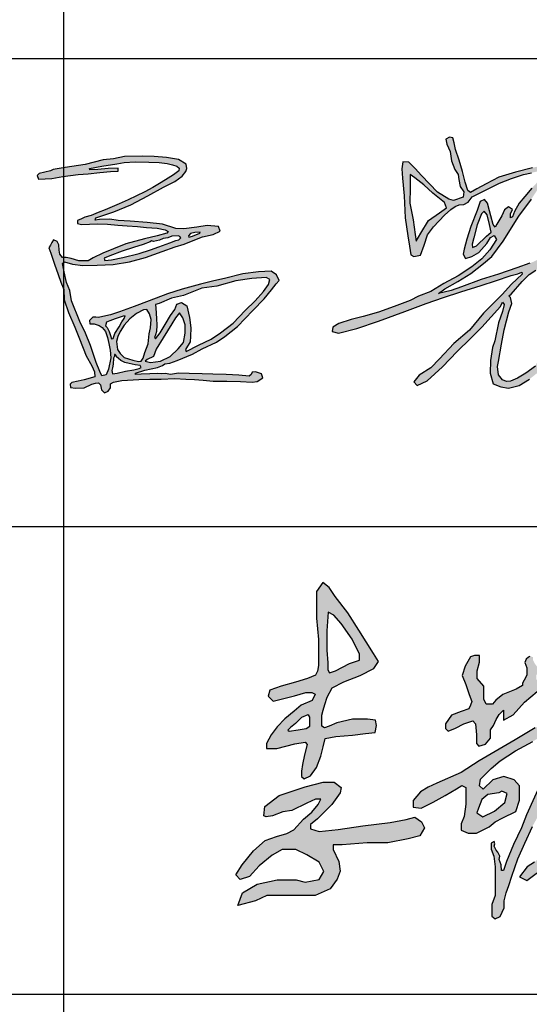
# Model space of a CAD drawing. Extents: x -302077 to 107904, y -9283 to 295706.
# Tile 244 of 256: x 13573 to 14445, y 187092 to 188775. Entities that reach past the tile are written whole.
import ezdxf

# ---------------------------------------------------------------- set-up
doc = ezdxf.new("R2010")
doc.units = 0
doc.header["$LTSCALE"] = 500
doc.header["$MEASUREMENT"] = 0
doc.layers.get('0').update_dxf_attribs({"linetype": 'CONTINUOUS'})
doc.layers.add('PUB_TITLE', color=4, linetype='CONTINUOUS')

# ---------------------------------------------------------------- blocks, each defined once
blk = doc.blocks.new('李敬辉')
h = blk.add_hatch(color=3)
h.paths.add_polyline_path([(3996.5, 949.9), (3919.8, 887.2), (3809.5, 793), (3729.9, 732.1), (3679.7, 668.6), (3669.6, 638.7), (3706.9, 622.2), (3817.5, 677.6), (3907.1, 707.5), (3970.1, 727.8), (3990.4, 742.7), (3996.3, 778.5), (4006, 824.1), (4011.9, 887.1), (4025.7, 937.2), (4016.7, 959.1)], flags=16)
h.paths.add_polyline_path([(4032, 1341.1), (3905.5, 1269.8), (3844.2, 1178.4), (3835.4, 1138.4), (3884.2, 1155.9), (3964.4, 1209.7), (4023.3, 1252.2), (4055.8, 1307.3)], flags=16)
h.paths.add_polyline_path([(3256.3, 1743.5), (3239.1, 1695.7), (3257.9, 1665.2), (3275.4, 1637), (3275.4, 1590.6), (3284.3, 1520.3), (3276.6, 1463.7), (3258.6, 1420.5), (3246.5, 1391.6), (3212.2, 1376.8), (3163.3, 1376.8), (3103.4, 1398.7), (3077.6, 1426.3), (3069.2, 1468.8), (3038.3, 1468.8), (3013.8, 1452.7), (3013.8, 1416), (3040.2, 1372.9), (3083, 1316.6), (3111.4, 1294.8), (3148.5, 1294.8), (3188, 1305.9), (3207.8, 1305.9), (3215.4, 1290.2), (3199.2, 1250.7), (3129, 1162.9), (3065.7, 1116.9), (3031.3, 1079.7), (2990.2, 1019.6), (2990.2, 980), (3002.5, 969.3), (3034.7, 1019.6), (3096.3, 1076.4), (3141.9, 1114.3), (3172.4, 1137.8), (3187.9, 1149.8), (3209.3, 1171.5), (3205.4, 1144.7), (3186.4, 1107.1), (3176.2, 1077.5), (3105.4, 1013.1), (3024.6, 946.4), (2961.7, 885.9), (2916.4, 845.5), (2879.9, 812.4), (2856.7, 773.9), (2851.3, 744.4), (2868, 729.6), (2913.9, 771), (3024.2, 863.9), (3095, 923.4), (3162.2, 988.1), (3199.8, 1041), (3221.7, 1053.5), (3242.8, 1066.7), (3269.9, 1066.7), (3247.3, 1030.3), (3206.2, 959.7), (3152.3, 892.8), (3048, 780.3), (2914.6, 624.9), (2820, 519.2), (2736.4, 377.1), (2707.5, 319.9), (2707.5, 271.6), (2718.3, 252.8), (2745.4, 249.2), (2858.1, 362.6), (2963.1, 494.8), (3040.7, 600.9), (3088, 652.1), (3116.2, 687.2), (3154.3, 721.3), (3169.9, 721.3), (3184.2, 707), (3175.2, 659.2), (3160, 608.6), (3147.2, 547.3), (3102.5, 439.3), (3102.5, 399.1), (3135.4, 384.2), (3182.1, 435.1), (3275.5, 581.1), (3338.1, 676.3), (3378.2, 765.6), (3378.2, 823.2), (3364, 834.1), (3343.1, 814.9), (3312.2, 748.1), (3274.6, 693.8), (3249.6, 663.8), (3233.7, 663.8), (3233.7, 706.9), (3217.9, 760.5), (3202.3, 787), (3172.4, 798.6), (3152.8, 811.7), (3179, 841.9), (3250.3, 928.9), (3319.2, 1012.8), (3341.3, 1063.1), (3341.3, 1107), (3311.2, 1129.8), (3281.9, 1136.6), (3265.6, 1130.9), (3253.7, 1147.7), (3273.4, 1224.7), (3292.3, 1258.9), (3300.9, 1289.2), (3335.2, 1337.8), (3426.7, 1418.5), (3514.9, 1502.1), (3559.8, 1542.1), (3577.8, 1591.9), (3558.2, 1616.4), (3526.3, 1589.5), (3483.8, 1557.6), (3439.6, 1527.4), (3401.2, 1491.4), (3374.2, 1468.6), (3349.7, 1456.3), (3337.5, 1471.8), (3337.5, 1533.9), (3337.5, 1591.2), (3327.7, 1652.9), (3312, 1690.3), (3293.1, 1724.5)])
h.paths.add_polyline_path([(2399.1, 950), (2324.1, 885.6), (2291.8, 840.4), (2298.3, 804.1), (2329.9, 753.2), (2348.1, 743.8), (2366.9, 785.4), (2388.6, 842.2), (2407.9, 897.9), (2407.9, 924.2), (2407.9, 940)], flags=16)
h.paths.add_polyline_path([(2725.7, 1379), (2627.5, 1264.2), (2489.2, 1112.6), (2318.3, 957.3), (2225.5, 889.5), (2164.9, 831.4), (2104.2, 784), (1996.8, 689), (2046.4, 668.3), (2183.7, 745.8), (2217.7, 770), (2263.7, 715.8), (2286.8, 695.6), (2286.8, 668.1), (2279.1, 640.7), (2241.6, 583.9), (2112.4, 460.7), (2008.5, 361.2), (1921.1, 281.2), (1873.5, 252), (1823.9, 185.9), (1871.5, 163.6), (1991.1, 251), (2139.4, 383.4), (2206.8, 457.7), (2250.4, 499.7), (2296, 552), (2320.7, 577.4), (2342.9, 577.4), (2377.1, 502.7), (2447.9, 397.1), (2527.5, 290.4), (2627.4, 188.8), (2710.2, 140.2), (2783.6, 107.8), (2853.8, 101.2), (2831.8, 151.6), (2737.5, 216.1), (2653, 296.3), (2536.3, 404.1), (2475, 501.9), (2432.5, 579.3), (2413.4, 645.4), (2403.8, 683.6), (2436.7, 807.2), (2460.6, 906.3), (2469.3, 996.4), (2496.6, 1033.1), (2598.2, 1129.4), (2672.2, 1199.7), (2749.1, 1286.2), (2776.5, 1328.9), (2776.5, 1380.6)])
h.paths.add_polyline_path([(1689.9, 731.3), (1619.3, 718.8), (1581.1, 687.5), (1558.3, 632.3), (1548.1, 601.5), (1587.4, 575.9), (1663.1, 612.3), (1728.6, 668.7), (1745.1, 726.2), (1710.4, 741.5)], flags=16)
h.paths.add_polyline_path([(1183.5, 736.1), (1135.3, 680.4), (1135.3, 637.9), (1187.9, 631.1), (1265.4, 671.1), (1343.6, 713.6), (1415.6, 756.7), (1451.9, 777.3), (1476.9, 766.1), (1476.9, 656.6), (1466.1, 576.7), (1445.6, 528.9), (1445.6, 488.6), (1491.6, 468.7), (1546.4, 468.7), (1627.3, 509.5), (1666.3, 542.2), (1715.8, 568.7), (1800, 610.5), (1823.7, 682.5), (1823.7, 776.5), (1789.4, 814.2), (1723.5, 836.2), (1652.4, 814.2), (1589, 754.2), (1566.5, 775.8), (1572.1, 819.5), (1640.5, 889.1), (1699.3, 937.6), (1799, 1001.9), (1910.2, 1063.5), (1966.9, 1096.7), (2020.9, 1122.3), (2062.9, 1142), (2097.2, 1154.5), (2128.3, 1145.2), (2134.9, 1119.1), (2057.3, 959.5), (1963.6, 793.8), (1869.9, 589), (1838.1, 503.3), (1786.6, 396.8), (1740.7, 285.2), (1721.1, 227.6), (1708.7, 227.6), (1705.4, 264.7), (1693.5, 298.9), (1697.4, 321.2), (1684.3, 345.8), (1673.5, 360.3), (1659.5, 385.2), (1665.7, 400.5), (1660, 414.6), (1640.6, 405.3), (1640.6, 365.8), (1657.3, 320.4), (1666.3, 251.5), (1666.3, 181), (1666.3, 123.1), (1666.3, 64.7), (1644.7, 8.4), (1644.7, -29.4), (1644.7, -68.9), (1667.3, -85.1), (1699.4, -69.4), (1725.7, -14.7), (1725.7, 32.1), (1737.3, 83), (1754.6, 130.3), (1774.9, 189.9), (1813.7, 303.5), (1860.2, 404.2), (1908.2, 512.7), (1944.4, 578.6), (1996.8, 689), (2070.3, 840.5), (2157.7, 998), (2228.2, 1080.9), (2316.4, 1178.2), (2427.8, 1344.3), (2506.4, 1503.7), (2572.1, 1639.4), (2617.3, 1732.8), (2617.3, 1789.9), (2589.4, 1821.2), (2559.7, 1810.5), (2511.1, 1746.3), (2429.5, 1500.9), (2312.8, 1303.1), (2260.4, 1228.8), (2233.1, 1187), (2195.3, 1227.4), (2139.4, 1253.8), (2094.3, 1236.1), (1925.7, 1150.5), (1796.8, 1074.1), (1563.7, 938.6), (1446.2, 861.5), (1288.4, 792.8), (1232.4, 768)])
h.paths.add_polyline_path([(1507.6, 1611.5), (1471.8, 1551.3), (1453.9, 1489.5), (1475.9, 1432), (1499.4, 1368.2), (1516.1, 1322.9), (1506.5, 1297.6), (1495.8, 1275.1), (1446.2, 1256.3), (1384.9, 1233.3), (1346, 1178.4), (1346, 1146.8), (1361.8, 1129.9), (1409.9, 1150.4), (1463, 1178.4), (1522.8, 1196.3), (1539.7, 1176.4), (1546.8, 1106.4), (1546.8, 1050.8), (1561.6, 1031.9), (1604.6, 1046.7), (1636.7, 1085.5), (1636.7, 1138.1), (1655.8, 1165.8), (1674.2, 1205.1), (1692.2, 1237.8), (1720, 1265.6), (1720, 1239.9), (1720, 1200.8), (1783.9, 1235.8), (1857, 1317.1), (1938.4, 1387.1), (2010.5, 1445.7), (2041.4, 1501.3), (2041.4, 1544.5), (1994, 1544.5), (1970.9, 1537.5), (1962, 1517.3), (1962, 1500.9), (1956.3, 1482.4), (1946.3, 1466.7), (1933.5, 1462.8), (1933.5, 1489.1), (1943.5, 1517.3), (1943.5, 1540.4), (1923.9, 1567.6), (1911.8, 1591.4), (1911.8, 1609.9), (1891.5, 1614.5), (1883.6, 1608.8), (1868.4, 1597.3), (1858.9, 1574.8), (1873.1, 1539.8), (1873.1, 1518.3), (1873.1, 1493), (1854.1, 1459.2), (1843.2, 1441.3), (1843.2, 1424.7), (1803.5, 1402), (1716.1, 1368.1), (1670.9, 1330.8), (1650.5, 1304.2), (1608.7, 1304.2), (1594, 1337.6), (1594, 1420.4), (1550.7, 1471), (1550.7, 1520.7), (1566, 1577.6), (1566, 1619.2), (1532.6, 1619.2)], flags=17)
h.paths.add_polyline_path([(168.3, 582.6), (175, 641.6), (267.1, 713.1), (434.8, 770.1), (553.4, 799.2), (623.7, 799.2), (670.1, 766.1), (662.8, 731.6), (607.8, 654.2), (515.7, 562), (470.6, 525.5), (470.6, 498.4), (527.6, 480.5), (649.6, 493.1), (809.4, 516.2), (985.6, 537.9), (1089.2, 557.1), (1146, 573), (1190.3, 543.8), (1208.6, 504.6), (1178.6, 451.1), (1102.6, 432.8), (970.6, 406.1), (837.8, 406.1), (676, 394.3), (617.4, 394.3), (617.4, 362.7), (653.2, 285.8), (662.5, 224), (643.8, 171.5), (596.9, 109.7), (500.3, 64.7), (399.1, 64.7), (276.5, 64.7), (186.7, 64.7), (113.4, 31.9), (0, 0), (30.7, 82.6), (125.2, 138.1), (253.7, 168.3), (377.2, 168.3), (435.3, 152.5), (527.3, 169.1), (556.4, 220.5), (526.5, 281), (446.1, 328.2), (375.6, 363), (287.7, 363), (223, 326.5), (138.4, 258.6), (74.6, 189.8), (15.7, 169.1), (-13.3, 198.9), (28.1, 265.2), (101.1, 355.5), (176.3, 421.5), (249.6, 448.8), (316.6, 466.8), (362, 491.2), (424.3, 559.5), (479, 604.9), (519.7, 656), (537.2, 689.2), (503.4, 689.2), (447.6, 663), (349.8, 615.9), (291.6, 607.2), (224.7, 582.2), (183.9, 575.8)])
h.paths.add_polyline_path([(454.2, 1235.9), (412.6, 1217.6), (373.2, 1179), (341.3, 1152.7), (323.3, 1137), (332.7, 1129.5), (391.2, 1138.8), (442.9, 1147.2), (466.8, 1162.8), (466.8, 1193.3), (466.8, 1220.7), (460.6, 1231.4)], flags=16)
h.paths.add_polyline_path([(584.9, 1900), (575.7, 1780.4), (575.7, 1654), (581.8, 1572.9), (581.8, 1526.9), (593.4, 1507.8), (633.2, 1521), (723.4, 1567.2), (787.9, 1588.9), (787.9, 1628.1), (740.8, 1726.6), (669, 1826.7), (622.6, 1881.6)], flags=16)
h.paths.add_polyline_path([(550.7, 2092.7), (510, 2033.6), (510, 1861.8), (521.2, 1723.2), (521.2, 1632), (521.2, 1554.5), (516.2, 1519.2), (503.1, 1492.2), (450, 1471.6), (373.8, 1446.8), (280.4, 1421.2), (207.1, 1394.8), (197.1, 1357.1), (229.1, 1323.6), (367.4, 1359.2), (439.3, 1380.6), (478.5, 1380.6), (499.6, 1370.1), (481.2, 1327.7), (410.9, 1298.6), (364.9, 1259.2), (303.2, 1209.7), (255.1, 1158.1), (215.5, 1107.2), (185.1, 1049.9), (185.1, 1017.4), (251.5, 1017.4), (369.7, 1047.8), (435.4, 1057.7), (448.1, 1043.5), (431.7, 976.1), (419, 915.1), (412, 871.7), (412, 836.2), (428.7, 822.1), (470.8, 841), (509.9, 894.5), (537.9, 969), (552.2, 1029.1), (565, 1083.3), (635.5, 1094.6), (742.4, 1103.1), (827.4, 1114), (889.7, 1120.5), (898.4, 1166.7), (891.9, 1200.2), (840, 1208), (741.9, 1208), (640, 1183.3), (590.8, 1162.2), (562, 1150.9), (543, 1162.2), (543, 1233.5), (552, 1265.7), (562.9, 1301.8), (577.4, 1349.3), (611.2, 1410.9), (685.9, 1450.1), (791.5, 1489.5), (880.3, 1536), (910.3, 1580.7), (878.4, 1632.1), (784.3, 1783.3), (711.3, 1895.6), (631.1, 2001), (590.4, 2061.4)])
h.paths.add_polyline_path([(4308.8, 1042.2), (4267.9, 1083.5), (4228.5, 1099), (4220.3, 1083), (4248, 1024.7), (4267, 1004.4), (4249.9, 960.1), (4210.1, 930), (4146.3, 875.1), (4101.2, 829.1), (4083.5, 810.5), (4082.6, 840.6), (4090.6, 909.6), (4112.8, 971.1), (4132.3, 1019.7), (4171.2, 1071.9), (4207.1, 1126.4), (4167, 1145.6), (4123.4, 1086.1), (4107.5, 1071.9), (4098.7, 1118.8), (4116.4, 1170.1), (4122.5, 1231), (4220.9, 1309.4), (4284.5, 1383.9), (4311.3, 1410.7), (4299.4, 1453.4), (4268.6, 1464.3), (4255.7, 1436.5), (4233.8, 1405.7), (4201, 1372), (4163.3, 1339.2), (4142.4, 1317.4), (4117.5, 1301.5), (4101.6, 1310.4), (4130.5, 1365), (4183.1, 1418.7), (4214, 1504.5), (4259.7, 1618.7), (4285.5, 1705.1), (4290.5, 1788.5), (4266.6, 1825.3), (4197.1, 1844.2), (4082.8, 1799.5), (3971.5, 1734.9), (3880, 1669.4), (3814.5, 1609.8), (3763.8, 1574), (3730, 1544.2), (3716.1, 1552.2), (3720, 1591.9), (3711.1, 1617.7), (3691.9, 1624.6), (3664.1, 1595.5), (3664.1, 1561.5), (3664.1, 1490.9), (3641.4, 1406.5), (3602.6, 1319.4), (3567.6, 1230.6), (3527.5, 1141.6), (3495.9, 1067.6), (3462.7, 1007.4), (3450.3, 962), (3450.3, 931.7), (3478.8, 912.7), (3517.5, 971.6), (3581.2, 1103.6), (3635, 1225.5), (3662.1, 1304.9), (3694, 1379.1), (3724.1, 1459.3), (3763, 1498.7), (3888.5, 1596.3), (3984.2, 1656.5), (4084.6, 1696), (4151.7, 1727.6), (4191.2, 1735.1), (4211.2, 1719.7), (4196.8, 1665.3), (4175.7, 1594.8), (4159, 1536.3), (4141.8, 1490.4), (4105.2, 1466.9), (4002.3, 1399.7), (3919.1, 1339.4), (3843.4, 1278.4), (3801.2, 1220.8), (3771.9, 1165.1), (3733.2, 1097.7), (3713.2, 1032.7), (3744.9, 1014.5), (3744.9, 994.8), (3781.7, 947.9), (3835.7, 987.8), (3822.8, 1038.2), (3884.7, 1080.2), (3966.2, 1126.1), (4001.8, 1149.6), (4027.6, 1142.7), (4027.6, 1072.2), (3991.9, 1011.1), (3905.3, 932.9), (3691.1, 754.7), (3587.5, 642), (3552.6, 606.3), (3525.8, 556), (3525.8, 503.2), (3567.2, 465.9), (3636.2, 474.9), (3747.4, 538.9), (3854.6, 600.6), (3933.3, 654.1), (3960.1, 654.1), (3978.9, 637), (3970.7, 581.1), (3966.9, 512.6), (3956.4, 415.5), (3943.8, 288.6), (3943.8, 132.3), (3935.5, 15.8), (3935.5, -184.7), (3935.5, -326), (3953.3, -425.1), (3953.3, -512.8), (3978.4, -561.8), (3996.7, -529.9), (3996.7, -404.6), (3996.7, -280.4), (4003, -148.6), (4003, -50.4), (4003, 46.6), (4013.1, 147.7), (4013.1, 282.3), (4017.6, 353.2), (4032.3, 518.3), (4035.5, 586.6), (4041.1, 624.7), (4072.8, 648.5), (4083.2, 698.5), (4091.9, 729.4), (4192, 815.3), (4286.7, 888.2), (4327, 954.7), (4343.5, 1002)])
for points in [[(550.7, 2092.7), (510, 2033.6), (510, 1861.8), (521.2, 1723.2), (521.2, 1632), (521.2, 1554.5), (516.2, 1519.2), (503.1, 1492.2), (450, 1471.6), (373.8, 1446.8), (280.4, 1421.2), (207.1, 1394.8), (197.1, 1357.1), (229.1, 1323.6), (367.4, 1359.2), (439.3, 1380.6), (478.5, 1380.6), (499.6, 1370.1), (481.2, 1327.7), (410.9, 1298.6), (364.9, 1259.2), (303.2, 1209.7), (255.1, 1158.1), (215.5, 1107.2), (185.1, 1049.9), (185.1, 1017.4), (251.5, 1017.4), (369.7, 1047.8), (435.4, 1057.7), (448.1, 1043.5), (431.7, 976.1), (419, 915.1), (412, 871.7), (412, 836.2), (428.7, 822.1), (470.8, 841), (509.9, 894.5), (537.9, 969), (552.2, 1029.1), (565, 1083.3), (635.5, 1094.6), (742.4, 1103.1), (827.4, 1114), (889.7, 1120.5), (898.4, 1166.7), (891.9, 1200.2), (840, 1208), (741.9, 1208), (640, 1183.3), (590.8, 1162.2), (562, 1150.9), (543, 1162.2), (543, 1233.5), (552, 1265.7), (562.9, 1301.8), (577.4, 1349.3), (611.2, 1410.9), (685.9, 1450.1), (791.5, 1489.5), (880.3, 1536), (910.3, 1580.7), (878.4, 1632.1), (784.3, 1783.3), (711.3, 1895.6), (631.1, 2001), (590.4, 2061.4)], [(584.9, 1900), (575.7, 1780.4), (575.7, 1654), (581.8, 1572.9), (581.8, 1526.9), (593.4, 1507.8), (633.2, 1521), (723.4, 1567.2), (787.9, 1588.9), (787.9, 1628.1), (740.8, 1726.6), (669, 1826.7), (622.6, 1881.6)], [(454.2, 1235.9), (412.6, 1217.6), (373.2, 1179), (341.3, 1152.7), (323.3, 1137), (332.7, 1129.5), (391.2, 1138.8), (442.9, 1147.2), (466.8, 1162.8), (466.8, 1193.3), (466.8, 1220.7), (460.6, 1231.4)], [(168.3, 582.6), (175, 641.6), (267.1, 713.1), (434.8, 770.1), (553.4, 799.2), (623.7, 799.2), (670.1, 766.1), (662.8, 731.6), (607.8, 654.2), (515.7, 562), (470.6, 525.5), (470.6, 498.4), (527.6, 480.5), (649.6, 493.1), (809.4, 516.2), (985.6, 537.9), (1089.2, 557.1), (1146, 573), (1190.3, 543.8), (1208.6, 504.6), (1178.6, 451.1), (1102.6, 432.8), (970.6, 406.1), (837.8, 406.1), (676, 394.3), (617.4, 394.3), (617.4, 362.7), (653.2, 285.8), (662.5, 224), (643.8, 171.5), (596.9, 109.7), (500.3, 64.7), (399.1, 64.7), (276.5, 64.7), (186.7, 64.7), (113.4, 31.9), (0, 0), (30.7, 82.6), (125.2, 138.1), (253.7, 168.3), (377.2, 168.3), (435.3, 152.5), (527.3, 169.1), (556.4, 220.5), (526.5, 281), (446.1, 328.2), (375.6, 363), (287.7, 363), (223, 326.5), (138.4, 258.6), (74.6, 189.8), (15.7, 169.1), (-13.3, 198.9), (28.1, 265.2), (101.1, 355.5), (176.3, 421.5), (249.6, 448.8), (316.6, 466.8), (362, 491.2), (424.3, 559.5), (479, 604.9), (519.7, 656), (537.2, 689.2), (503.4, 689.2), (447.6, 663), (349.8, 615.9), (291.6, 607.2), (224.7, 582.2), (183.9, 575.8)], [(1689.9, 731.3), (1619.3, 718.8), (1581.1, 687.5), (1558.3, 632.3), (1548.1, 601.5), (1587.4, 575.9), (1663.1, 612.3), (1728.6, 668.7), (1745.1, 726.2), (1710.4, 741.5)]]:
    blk.add_lwpolyline(points, close=True)
for points in [[(1963.6, 793.8), (1869.9, 589), (1838.1, 503.3), (1786.6, 396.8), (1740.7, 285.2), (1721.1, 227.6), (1708.7, 227.6), (1705.4, 264.7), (1693.5, 298.9), (1697.4, 321.2), (1684.3, 345.8), (1673.5, 360.3), (1659.5, 385.2), (1665.7, 400.5), (1660, 414.6), (1640.6, 405.3), (1640.6, 365.8), (1657.3, 320.4), (1666.3, 251.5), (1666.3, 181), (1666.3, 123.1), (1666.3, 64.7), (1644.7, 8.4), (1644.7, -29.4), (1644.7, -68.9), (1667.3, -85.1), (1699.4, -69.4), (1725.7, -14.7), (1725.7, 32.1), (1737.3, 83), (1754.6, 130.3), (1774.9, 189.9), (1813.7, 303.5), (1860.2, 404.2), (1908.2, 512.7)], [(1925.7, 1150.5), (1796.8, 1074.1), (1563.7, 938.6), (1446.2, 861.5), (1288.4, 792.8), (1232.4, 768), (1183.5, 736.1), (1135.3, 680.4), (1135.3, 637.9), (1187.9, 631.1), (1265.4, 671.1), (1343.6, 713.6), (1415.6, 756.7), (1451.9, 777.3), (1476.9, 766.1), (1476.9, 656.6), (1466.1, 576.7), (1445.6, 528.9), (1445.6, 488.6), (1491.6, 468.7), (1546.4, 468.7), (1627.3, 509.5), (1666.3, 542.2), (1715.8, 568.7), (1800, 610.5), (1823.7, 682.5), (1823.7, 776.5), (1789.4, 814.2), (1723.5, 836.2), (1652.4, 814.2), (1589, 754.2), (1566.5, 775.8), (1572.1, 819.5), (1640.5, 889.1), (1699.3, 937.6), (1799, 1001.9), (1910.2, 1063.5)], [(1891.5, 1614.5), (1883.6, 1608.8), (1868.4, 1597.3), (1858.9, 1574.8), (1873.1, 1539.8), (1873.1, 1518.3), (1873.1, 1493), (1854.1, 1459.2), (1843.2, 1441.3), (1843.2, 1424.7), (1803.5, 1402), (1716.1, 1368.1), (1670.9, 1330.8), (1650.5, 1304.2), (1608.7, 1304.2), (1594, 1337.6), (1594, 1420.4), (1550.7, 1471), (1550.7, 1520.7), (1566, 1577.6), (1566, 1619.2), (1532.6, 1619.2), (1507.6, 1611.5), (1471.8, 1551.3), (1453.9, 1489.5), (1475.9, 1432), (1499.4, 1368.2), (1516.1, 1322.9), (1506.5, 1297.6), (1495.8, 1275.1), (1446.2, 1256.3), (1384.9, 1233.3), (1346, 1178.4), (1346, 1146.8), (1361.8, 1129.9), (1409.9, 1150.4), (1463, 1178.4), (1522.8, 1196.3), (1539.7, 1176.4), (1546.8, 1106.4), (1546.8, 1050.8), (1561.6, 1031.9), (1604.6, 1046.7), (1636.7, 1085.5), (1636.7, 1138.1), (1655.8, 1165.8), (1674.2, 1205.1), (1692.2, 1237.8), (1720, 1265.6), (1720, 1239.9), (1720, 1200.8), (1783.9, 1235.8), (1857, 1317.1), (1938.4, 1387.1)], [(1921.1, 281.2), (1873.5, 252), (1823.9, 185.9), (1871.5, 163.6), (1991.1, 251)]]:
    blk.add_lwpolyline(points)
blk = doc.blocks.new('孟宪瑞')
h = blk.add_hatch(color=3)
h.paths.add_polyline_path([(2326.4, -442.2), (2320.2, -469.1), (2315.8, -505.3), (2317.7, -518.6), (2325.1, -489), (2329.3, -454.7), (2329.1, -442)], flags=16)
h.paths.add_polyline_path([(2392.1, -401.3), (2363.4, -398.6), (2358.8, -423.3), (2367.4, -436.7), (2397.6, -450.3), (2437.4, -459.8), (2489.7, -457.6), (2551.1, -448), (2626.9, -427.9), (2683.3, -404.4), (2730.3, -370.9), (2745.7, -338.7), (2736.1, -308.5), (2697.7, -298.1), (2623.4, -318.4), (2566.2, -344.8), (2557.4, -356.7), (2535.2, -364.4), (2517.9, -356.3), (2479.2, -366.7), (2437.1, -382.4), (2402.2, -395.8)], flags=16)
h.paths.add_polyline_path([(2917.7, -634.2), (2909.6, -631.1), (2903.5, -649.2), (2894.3, -674.8), (2887.6, -711.9), (2882.3, -733.1), (2891.1, -735.5), (2951.7, -719), (2999, -706.7), (3052.7, -695.1), (3094.5, -684.4), (3124.5, -678.9), (3160.6, -671.2), (3197.4, -664.6), (3187.3, -657.4), (3127.3, -655.8), (3070.1, -646.4), (3011.7, -639.5), (2963.4, -633.9), (2932.2, -637.3)], flags=16)
h.paths.add_polyline_path([(2299.4, -708.4), (2296.6, -726.7), (2305.6, -744), (2315, -725.3), (2308.7, -704.7)], flags=16)
h.paths.add_polyline_path([(1991.6, -416.6), (1991.6, -426.7), (1997.9, -431.6), (2003.8, -432.3), (1996.3, -439.6), (1983.9, -438), (1976, -431.1), (1973.3, -418.5), (1974.6, -405.3), (1991.1, -378.5), (2015.2, -348), (2039.6, -317.5), (2053, -299.4), (2076, -274.1), (2111.5, -250.6), (2145.8, -235), (2163.5, -228.6), (2190, -230.9), (2204.4, -246.5), (2205.7, -279.3), (2202.2, -326.7), (2194.6, -377), (2181, -431.4), (2170.6, -475.7), (2158.1, -518.4), (2142.5, -556.4), (2131.9, -570.7), (2125.4, -604), (2124.2, -643.6), (2124.6, -683.6), (2132.5, -730.3), (2136.3, -763.9), (2144, -790.2), (2150.8, -809.1), (2151.2, -819.9), (2155.5, -821), (2169.5, -803.3), (2192.7, -772.8), (2211.1, -750.3), (2226.1, -721.8), (2243.8, -687.9), (2262.5, -647.2), (2273.2, -622), (2286.7, -600.8), (2288.2, -582.8), (2287.6, -558.5), (2295.2, -493), (2306.1, -433.1), (2308.7, -407.5), (2318.4, -365.5), (2334.4, -334.7), (2344.6, -315.5), (2352.2, -304.7), (2374.3, -300.9), (2383.3, -315.5), (2382.3, -349.9), (2379.9, -368.6), (2373.7, -378.2), (2384, -384), (2411.6, -376.9), (2467.5, -357.2), (2499.7, -347.5), (2519.2, -337.1), (2521.8, -330.9), (2527.3, -338.7), (2531.3, -326.2), (2539.1, -289.1), (2556.1, -237.4), (2569.1, -206.2), (2593.6, -148.7), (2606.3, -127.9), (2628.1, -103.9), (2635.5, -99.4), (2646.2, -97.9), (2647.1, -108.4), (2638.3, -123.1), (2621.7, -142.6), (2599.6, -182.9), (2581.7, -218.6), (2567.9, -259.8), (2555.5, -298.8), (2552.5, -320.8), (2555.2, -328.9), (2567.2, -324.7), (2603.4, -304.2), (2629.3, -296.1), (2672.8, -284.9), (2682, -279.1), (2666.5, -239.7), (2663.4, -213.6), (2684.5, -221.4), (2693.5, -246.4), (2708.9, -267.7), (2719.1, -279.5), (2744.7, -284.9), (2768.2, -309), (2775.7, -344.5), (2754, -380.8), (2682.7, -428.5), (2608.3, -458.8), (2563.2, -466.3), (2503.7, -473.5), (2443.6, -476.8), (2387.5, -464.2), (2353.7, -445.7), (2344.4, -444.8), (2337.6, -485.4), (2327.3, -526.4), (2310.8, -569.1), (2303.6, -623.2), (2304.5, -652.8), (2300.7, -669.7), (2309.1, -671), (2357.7, -648.6), (2455.4, -629.6), (2538, -614.4), (2610.5, -606.6), (2665.6, -602.8), (2698.3, -605.1), (2708.3, -593.6), (2723.6, -597.8), (2728.6, -605.1), (2816.8, -605.8), (2916.7, -611.6), (3006.5, -620.1), (3045.6, -626.9), (3103.3, -628), (3159.3, -637.5), (3217, -639.1), (3265.5, -649.3), (3288.3, -656.1), (3283.3, -665.1), (3254.4, -673), (3210.3, -675.3), (3160.9, -685.6), (3111.8, -700.1), (3034.2, -715.7), (2964.2, -731.1), (2906.4, -744), (2880.3, -749.9), (2871.8, -765.3), (2852, -835.9), (2831.4, -887.2), (2811.8, -923), (2795.3, -959.2), (2787.3, -974.1), (2776, -965.4), (2792.1, -924.5), (2815.4, -875.2), (2833.1, -824.8), (2843.5, -784), (2849.2, -763.2), (2829.7, -766.1), (2809.2, -774.5), (2797.7, -770.7), (2817.3, -759.5), (2849.5, -749.7), (2859, -736.1), (2864, -699.6), (2876.2, -663.6), (2881.9, -641.9), (2877, -630.7), (2843.6, -627.6), (2801.7, -623.7), (2765.6, -623.6), (2746.7, -623.6), (2727.6, -623.6), (2715.9, -629.9), (2705.3, -656.4), (2692.5, -684.7), (2687.6, -697.3), (2687.3, -716.7), (2687.9, -731.8), (2707.9, -730.1), (2728.2, -727.2), (2730.5, -738.1), (2699, -748.6), (2680.2, -752.1), (2662.2, -748.4), (2657.3, -725.8), (2665.6, -699.5), (2676.6, -672.9), (2684.6, -645.2), (2686.6, -631.8), (2678.9, -622.7), (2604.3, -626.1), (2521.8, -635.3), (2451.4, -650), (2370.8, -669.4), (2329.3, -680.2), (2323.7, -693.5), (2330.3, -733), (2323.7, -764.8), (2314.4, -798.6), (2305.7, -827.8), (2276, -831.9), (2267.2, -826.8), (2276.5, -765.8), (2281.6, -710.4), (2275.5, -698.7), (2267.8, -693.5), (2273.4, -673.5), (2274.9, -653), (2262.1, -677.1), (2234.9, -741.7), (2203.6, -793), (2178, -842.1), (2146.2, -857.5), (2126.2, -820.6), (2112.4, -744.3), (2102.6, -660.7), (2093.4, -593.6), (2105.6, -533.1), (2109.6, -471.3), (2114.9, -431.8), (2124.6, -409.1), (2142.7, -410.8), (2146.4, -438.2), (2137.1, -472.9), (2130.2, -495.1), (2127.4, -530.3), (2139.9, -505.2), (2158.1, -441.4), (2177.1, -375), (2183.9, -313.8), (2183.4, -266.7), (2172.1, -249.9), (2137.6, -254.9), (2088.7, -294.3), (2051.5, -321.1), (2007.9, -375.9), (1991.2, -400.8)])
h.paths.add_polyline_path([(1262.1, -55.2), (1260.9, -99.9), (1256.6, -152.1), (1265.7, -208.8), (1270.5, -258.6), (1272.4, -281.5), (1289, -255.8), (1317.5, -213.9), (1355.5, -189), (1380.4, -173.6), (1373.7, -155.8), (1335.7, -121.6), (1306.6, -91.9), (1278.1, -67.3)], flags=16)
h.paths.add_polyline_path([(1507.6, -190.4), (1498.1, -200), (1481.2, -236.1), (1467.7, -278.8), (1461.2, -300.3), (1462, -311.9), (1475.5, -306.8), (1510.7, -276.2), (1527.2, -262.7), (1523.1, -236.2), (1516.5, -203.3)], flags=16)
h.paths.add_polyline_path([(1412.2, 61.9), (1401.9, 64.9), (1389.2, 58.6), (1391.6, 41.7), (1401.4, 16.2), (1404.9, -15.2), (1414.2, -45.4), (1424.6, -62.5), (1425.9, -79.4), (1430.1, -103.2), (1441.5, -122.6), (1438, -139.9), (1405.5, -149.7), (1389.7, -144.7), (1352.1, -119.2), (1326.6, -89.5), (1300.1, -60.8), (1279.9, -36.1), (1259.4, -13.8), (1239.5, -11.7), (1234.6, -35), (1235.7, -66.5), (1238.5, -125.9), (1239.1, -201.1), (1245.3, -262.8), (1249.3, -296.9), (1250.7, -311.8), (1252, -326.9), (1261.8, -332.9), (1285.1, -329.6), (1298.2, -296.3), (1311.1, -261.9), (1332.9, -235.9), (1372.3, -198.3), (1394.3, -180.1), (1409.1, -170.7), (1423.4, -165), (1438.9, -165), (1454.9, -157.4), (1469.2, -140.9), (1501.5, -125.7), (1563.1, -98.4), (1604.6, -85.1), (1645.8, -73.5), (1673.1, -68.5), (1696.7, -64.4), (1711.7, -65), (1714.3, -71.6), (1697.3, -95.8), (1672.2, -120.2), (1646.5, -147.9), (1626.7, -169.1), (1609.9, -196.8), (1602.4, -214.8), (1594.8, -217.5), (1596.1, -204), (1602.9, -189.3), (1589.6, -179.8), (1576.1, -189.8), (1566.4, -209.9), (1548.1, -236.9), (1541.8, -247), (1535.7, -237.8), (1528.7, -207.9), (1525.6, -190.7), (1520, -164.6), (1509.7, -151.5), (1494.7, -157.6), (1483.1, -187.7), (1460, -240.1), (1444.3, -282.3), (1433.9, -316.5), (1428.8, -332.9), (1436, -347.8), (1458.6, -342.3), (1482, -329.7), (1510.9, -300.4), (1524.6, -280.9), (1536.8, -274.6), (1544.4, -288.6), (1519.7, -322.7), (1492.1, -351.8), (1456.1, -376.9), (1408.7, -405.5), (1358.8, -429.2), (1313.8, -454), (1271.7, -468), (1242.8, -480.9), (1187.1, -498.6), (1133.7, -516.3), (1081.6, -528.2), (1040.2, -536.8), (997.4, -548.1), (976.8, -559.1), (973.6, -573.5), (994.7, -580.6), (1057.6, -567.1), (1132.7, -545.9), (1222.6, -517.5), (1296.4, -494.2), (1356.1, -475.9), (1414.9, -460), (1484.8, -441.8), (1534.6, -428.7), (1588.1, -413), (1611.5, -407.8), (1624.9, -403.2), (1625.8, -409.3), (1588.5, -441.7), (1554.3, -475.5), (1489.3, -536.1), (1439.1, -590.5), (1383.1, -633.9), (1332.6, -682.8), (1301.7, -712.5), (1261.3, -735.7), (1242.3, -756.9), (1252.7, -770), (1287.3, -755.6), (1341.5, -710.4), (1394.1, -661.7), (1440.4, -619.1), (1480.8, -582.7), (1513.6, -549), (1547.1, -516), (1554.6, -501.7), (1559.6, -510), (1553.3, -532.6), (1538, -570.3), (1523.2, -630.7), (1514.3, -653.2), (1504.8, -697.3), (1502, -739.9), (1510.9, -776.2), (1535.3, -787.9), (1561.1, -792.8), (1598.2, -785.8), (1633.8, -766.2), (1671.4, -739.1), (1692.3, -723.7), (1690.2, -709.4), (1699.9, -704.1), (1698.7, -692.8), (1696.8, -676.2), (1694.3, -652), (1692.3, -632.6), (1670.4, -651.2), (1668.7, -675.1), (1665.7, -704.9), (1656.1, -722.8), (1622.6, -745.5), (1593.3, -761.1), (1569, -770.1), (1555.9, -770.1), (1542.3, -763.7), (1530.3, -747.1), (1527.4, -717.7), (1532, -700.9), (1544.4, -643), (1555.7, -594.7), (1575.2, -535.5), (1586.5, -507), (1582.6, -487), (1577.7, -481.2), (1585.1, -475.7), (1624.6, -434.9), (1649.5, -411.8), (1672.1, -398.2), (1702.4, -385.1), (1722.6, -376.6), (1731.7, -368.8), (1724.8, -357), (1694.2, -357.9), (1653.9, -374.4), (1608.9, -387.3), (1545.1, -406.4), (1485.8, -421.9), (1418.8, -443.2), (1383.2, -454.4), (1339.3, -462.1), (1361.5, -447.2), (1406.4, -424.6), (1452.2, -399.7), (1496.1, -367.6), (1526.1, -344.8), (1567.1, -295.5), (1623.8, -213.5), (1668.6, -157.4), (1688.9, -129.4), (1716.5, -102.9), (1740.2, -84.1), (1744.9, -56.8), (1727.1, -43.4), (1677.3, -51.4), (1619.2, -63.7), (1562.5, -78.6), (1517.8, -99.1), (1486.2, -114.2), (1464.3, -125.9), (1454.6, -118.3), (1447.2, -90.1), (1440.5, -53.4), (1430.6, -14.2), (1420.2, 21.8), (1416.1, 45)])
h.paths.add_polyline_path([(393.4, -451.6), (380, -454.2), (381.2, -467.7), (381.8, -502.7), (382, -524.3), (380, -545.7), (375.4, -557.4), (372, -566.7), (374.9, -571.3), (391.4, -551.2), (409.8, -524.3), (429.2, -494), (444.5, -475.1), (453, -457.1), (468.3, -451.6), (486.3, -463.9), (492.9, -504.3), (496.5, -539.7), (494.2, -568.3), (492, -586.8), (475.3, -611.2), (476.4, -618.4), (519.4, -598.8), (563.7, -580.3), (595.6, -560.3), (640.5, -530.6), (682.4, -489.4), (718.6, -457.9), (747.3, -428), (765.7, -404.4), (771.5, -388.6), (759.6, -380.6), (710.2, -382.2), (655.7, -387.3), (590.8, -401.9), (539.5, -407.3), (476.8, -428.7), (435.8, -436.4)], flags=16)
h.paths.add_polyline_path([(460.5, -486.7), (445.4, -502.4), (432.3, -522.9), (400.5, -568.6), (375.8, -605.7), (365.2, -630.4), (343.2, -639.5), (336.3, -645.1), (354.3, -650.3), (388.4, -647.7), (421.9, -632.8), (450.1, -607.7), (468.7, -587.6), (476.4, -556.6), (477.2, -527.7), (471.2, -503.8)], flags=16)
h.paths.add_polyline_path([(338.6, -471.2), (314.6, -482.5), (291.2, -498.8), (271.1, -520.1), (256.6, -540.8), (248, -556.8), (242.7, -573.9), (244.6, -600.4), (252.8, -614.9), (265.5, -628.8), (295.1, -639.6), (314.4, -644.3), (323.3, -644.2), (329.9, -634), (336.9, -615.3), (349.6, -586.2), (354.1, -553.4), (359.9, -533.1), (363, -504.9), (358.9, -484.9), (350.4, -470.6)], flags=16)
h.paths.add_polyline_path([(233.9, -623.1), (229.7, -629.5), (228, -650.3), (224.9, -661.6), (222, -670.8), (223.9, -682.5), (239.8, -680.5), (267.8, -675.8), (296.6, -672), (315.3, -668.8), (321.9, -665.4), (318.8, -658.4), (301.7, -655.5), (281.9, -650.5), (267.4, -646.1), (254.3, -639.2), (246.8, -631.5), (240.7, -625.3), (239.7, -623.2), (235.8, -617.2), (233.5, -617.3)], flags=16)
h.paths.add_polyline_path([(269, -488.6), (242, -497.3), (223.3, -502.3), (211.2, -507), (208.2, -518.5), (213.3, -524.4), (219.4, -538.3), (223.7, -552), (225.5, -564.4), (231.9, -562.7), (237.7, -546.5), (253.4, -524.1), (263.5, -507.6), (272.2, -497.2), (275.7, -488.2)], flags=16)
h.paths.add_polyline_path([(468, -226.6), (446.4, -226.3), (432.2, -230.8), (416.8, -232.6), (404.2, -238.1), (383.3, -241.6), (377.1, -238.8), (371.7, -242.2), (348.4, -249.5), (315.2, -258.1), (275.4, -269.3), (233.5, -282.5), (213.5, -290.1), (215.4, -298.1), (238.1, -297.2), (277, -290.9), (332.9, -280.1), (371.9, -268.7), (400.4, -260.2), (438.8, -248.1), (459, -241.5), (469.8, -239.7), (477, -233.7), (473.8, -228.1)], flags=16)
h.paths.add_polyline_path([(542.3, -217.2), (524.8, -216.9), (510.3, -219.8), (502.4, -227.3), (503.4, -232.2), (515.9, -228.9), (542, -221)], flags=16)
h.paths.add_polyline_path([(46.2, 13.5), (7.7, 6.9), (0, 0), (3.9, -12.2), (49, -12.2), (87.3, -6.9), (139.3, -2.8), (173.1, -2.8), (213, 0.1), (248.8, 1.9), (275.3, 1.9), (275.3, 12.4), (241.5, 12.4), (206.3, 10.7), (178.8, 10.7), (178.8, 15.7), (220.8, 21.8), (271.1, 27.4), (296.5, 30.7), (334.1, 30.7), (379.9, 27.6), (414.7, 24.7), (442.4, 20), (460, 14.8), (474.1, 10), (482.2, 3), (480.5, -6.7), (461.3, -19.6), (434.2, -34.8), (413.3, -46.5), (389.9, -58.9), (362, -71.9), (333, -83.7), (304.5, -96.4), (272.7, -108.6), (224.7, -127), (200.9, -135), (176.8, -143.7), (155.3, -148.6), (142.9, -153.1), (130.1, -158.1), (128.9, -168.9), (143, -172.8), (196.5, -172.8), (230.4, -175.7), (265.1, -180.8), (296.4, -184.5), (332.2, -187.6), (361.9, -193.3), (398.2, -196.6), (424.6, -204.3), (434.9, -210.2), (429.6, -215.4), (396.8, -222.3), (353.1, -230.7), (289.9, -245.1), (247.4, -260.1), (209.9, -272.4), (177.1, -286.9), (165.7, -293.2), (158.9, -296.8), (127.5, -294.7), (101.9, -286.1), (85, -281.5), (72.5, -281.5), (65.1, -270), (62.9, -255.4), (62.9, -237.4), (57.9, -226), (45.4, -219.6), (39.3, -229), (34.2, -237.6), (28.6, -245.9), (34, -265.2), (44.5, -302.9), (55.9, -338.1), (63.6, -364.8), (72.4, -389.2), (72.4, -424.7), (84.5, -468.3), (103.8, -519.2), (117.3, -559), (137.2, -617), (155.8, -651.7), (163.6, -672.3), (163.6, -690.1), (127.2, -697.9), (106.3, -702.3), (85.5, -705.4), (79.4, -710.7), (79.4, -721.8), (96.5, -724.8), (125.6, -724.8), (152.4, -714.6), (165.3, -711.1), (175.3, -711.1), (181.5, -718.2), (184.2, -734.5), (193.9, -745.9), (206.3, -740.2), (214.8, -728.9), (215.7, -716.3), (225.6, -710.5), (254.4, -706), (312.2, -706), (348.9, -706), (387.9, -708.2), (433.6, -708.2), (471.2, -711.7), (500.8, -714.3), (529.9, -718.3), (563.5, -723.3), (609.7, -725), (655.7, -728.6), (695.4, -732.1), (712, -730.6), (731.6, -719.4), (728.3, -706.2), (708.5, -698.5), (696.9, -698.5), (692.6, -706.4), (685.5, -711.6), (651.3, -706.8), (608.3, -702.2), (563.4, -699.7), (527.2, -696.9), (483.3, -693.6), (447.6, -690.3), (419.8, -694.2), (403.2, -689.9), (388.7, -689.9), (374.6, -688.4), (350.6, -688.4), (320.5, -688.4), (301.3, -688.4), (301.3, -684.2), (333.4, -675.2), (376.7, -668.1), (394.4, -662.3), (402.2, -656.9), (419.1, -655.2), (444.5, -648), (497.9, -628), (531.4, -611.8), (581, -591.8), (609.4, -573.6), (654.9, -541.5), (709.1, -490.3), (748.6, -452.9), (775.3, -423.1), (792.2, -404.2), (802, -393.1), (793.9, -373.3), (777.3, -360.2), (734.2, -360.2), (680.2, -364.9), (618.2, -377.5), (581, -384), (535.8, -392.8), (473.5, -407.1), (422.2, -420.6), (359, -441), (308.1, -458.2), (257, -473.6), (226.6, -482.8), (200.4, -486.7), (185.8, -490.1), (176.3, -487.9), (165.9, -487.9), (154.9, -498.1), (154.9, -510), (169.9, -510), (185.9, -517.2), (196.6, -524.4), (206.5, -538.2), (212.7, -559), (216.8, -579.4), (219.6, -601.6), (220.7, -627.9), (211.5, -666.5), (201.9, -684.6), (188, -688.1), (181.3, -672), (170.5, -641.6), (154.3, -582.7), (138.9, -540.9), (121.3, -500.3), (97.1, -429), (92.7, -394.4), (82.9, -366.7), (76.3, -330.1), (72.1, -301.1), (79, -296.5), (105.5, -305.6), (140.2, -311.4), (189.5, -312.6), (243.7, -312.6), (299, -306.4), (354.1, -293.9), (410.8, -276.1), (455.8, -262.9), (487.2, -254.7), (517.5, -243.8), (549.6, -233.3), (586.5, -226.7), (610.3, -216.7), (606.3, -200.4), (567.1, -195.5), (531.8, -200.1), (488.2, -203.3), (461.6, -200.4), (417, -183.7), (364.6, -175.8), (308.2, -169), (266.9, -164.4), (239.3, -158.6), (204.6, -158.8), (189.4, -159.9), (192.4, -152.3), (254, -134.3), (312, -114.3), (372, -86.5), (425.7, -58.9), (465.6, -41.3), (490.3, -24.5), (503.7, -10), (507.4, 0.5), (505.9, 15.3), (481, 31.9), (440.9, 40.8), (399.3, 46.4), (358.5, 48.9), (299.2, 50.7), (260.9, 44.9), (226.4, 42.7), (164.8, 30.3), (96.3, 22.4), (55.8, 17.4)])
for points in [[(46.2, 13.5), (7.7, 6.9), (0, 0), (3.9, -12.2), (49, -12.2), (87.3, -6.9), (139.3, -2.8), (173.1, -2.8), (213, 0.1), (248.8, 1.9), (275.3, 1.9), (275.3, 12.4), (241.5, 12.4), (206.3, 10.7), (178.8, 10.7), (178.8, 15.7), (220.8, 21.8), (271.1, 27.4), (296.5, 30.7), (334.1, 30.7), (379.9, 27.6), (414.7, 24.7), (442.4, 20), (460, 14.8), (474.1, 10), (482.2, 3), (480.5, -6.7), (461.3, -19.6), (434.2, -34.8), (413.3, -46.5), (389.9, -58.9), (362, -71.9), (333, -83.7), (304.5, -96.4), (272.7, -108.6), (224.7, -127), (200.9, -135), (176.8, -143.7), (155.3, -148.6), (142.9, -153.1), (130.1, -158.1), (128.9, -168.9), (143, -172.8), (196.5, -172.8), (230.4, -175.7), (265.1, -180.8), (296.4, -184.5), (332.2, -187.6), (361.9, -193.3), (398.2, -196.6), (424.6, -204.3), (434.9, -210.2), (429.6, -215.4), (396.8, -222.3), (353.1, -230.7), (289.9, -245.1), (247.4, -260.1), (209.9, -272.4), (177.1, -286.9), (165.7, -293.2), (158.9, -296.8), (127.5, -294.7), (101.9, -286.1), (85, -281.5), (72.5, -281.5), (65.1, -270), (62.9, -255.4), (62.9, -237.4), (57.9, -226), (45.4, -219.6), (39.3, -229), (34.2, -237.6), (28.6, -245.9), (34, -265.2), (44.5, -302.9), (55.9, -338.1), (63.6, -364.8), (72.4, -389.2), (72.4, -424.7), (84.5, -468.3), (103.8, -519.2), (117.3, -559), (137.2, -617), (155.8, -651.7), (163.6, -672.3), (163.6, -690.1), (127.2, -697.9), (106.3, -702.3), (85.5, -705.4), (79.4, -710.7), (79.4, -721.8), (96.5, -724.8), (125.6, -724.8), (152.4, -714.6), (165.3, -711.1), (175.3, -711.1), (181.5, -718.2), (184.2, -734.5), (193.9, -745.9), (206.3, -740.2), (214.8, -728.9), (215.7, -716.3), (225.6, -710.5), (254.4, -706), (312.2, -706), (348.9, -706), (387.9, -708.2), (433.6, -708.2), (471.2, -711.7), (500.8, -714.3), (529.9, -718.3), (563.5, -723.3), (609.7, -725), (655.7, -728.6), (695.4, -732.1), (712, -730.6), (731.6, -719.4), (728.3, -706.2), (708.5, -698.5), (696.9, -698.5), (692.6, -706.4), (685.5, -711.6), (651.3, -706.8), (608.3, -702.2), (563.4, -699.7), (527.2, -696.9), (483.3, -693.6), (447.6, -690.3), (419.8, -694.2), (403.2, -689.9), (388.7, -689.9), (374.6, -688.4), (350.6, -688.4), (320.5, -688.4), (301.3, -688.4), (301.3, -684.2), (333.4, -675.2), (376.7, -668.1), (394.4, -662.3), (402.2, -656.9), (419.1, -655.2), (444.5, -648), (497.9, -628), (531.4, -611.8), (581, -591.8), (609.4, -573.6), (654.9, -541.5), (709.1, -490.3), (748.6, -452.9), (775.3, -423.1), (792.2, -404.2), (802, -393.1), (793.9, -373.3), (777.3, -360.2), (734.2, -360.2), (680.2, -364.9), (618.2, -377.5), (581, -384), (535.8, -392.8), (473.5, -407.1), (422.2, -420.6), (359, -441), (308.1, -458.2), (257, -473.6), (226.6, -482.8), (200.4, -486.7), (185.8, -490.1), (176.3, -487.9), (165.9, -487.9), (154.9, -498.1), (154.9, -510), (169.9, -510), (185.9, -517.2), (196.6, -524.4), (206.5, -538.2), (212.7, -559), (216.8, -579.4), (219.6, -601.6), (220.7, -627.9), (211.5, -666.5), (201.9, -684.6), (188, -688.1), (181.3, -672), (170.5, -641.6), (154.3, -582.7), (138.9, -540.9), (121.3, -500.3), (97.1, -429), (92.7, -394.4), (82.9, -366.7), (76.3, -330.1), (72.1, -301.1), (79, -296.5), (105.5, -305.6), (140.2, -311.4), (189.5, -312.6), (243.7, -312.6), (299, -306.4), (354.1, -293.9), (410.8, -276.1), (455.8, -262.9), (487.2, -254.7), (517.5, -243.8), (549.6, -233.3), (586.5, -226.7), (610.3, -216.7), (606.3, -200.4), (567.1, -195.5), (531.8, -200.1), (488.2, -203.3), (461.6, -200.4), (417, -183.7), (364.6, -175.8), (308.2, -169), (266.9, -164.4), (239.3, -158.6), (204.6, -158.8), (189.4, -159.9), (192.4, -152.3), (254, -134.3), (312, -114.3), (372, -86.5), (425.7, -58.9), (465.6, -41.3), (490.3, -24.5), (503.7, -10), (507.4, 0.5), (505.9, 15.3), (481, 31.9), (440.9, 40.8), (399.3, 46.4), (358.5, 48.9), (299.2, 50.7), (260.9, 44.9), (226.4, 42.7), (164.8, 30.3), (96.3, 22.4), (55.8, 17.4)], [(1262.1, -55.2), (1260.9, -99.9), (1256.6, -152.1), (1265.7, -208.8), (1270.5, -258.6), (1272.4, -281.5), (1289, -255.8), (1317.5, -213.9), (1355.5, -189), (1380.4, -173.6), (1373.7, -155.8), (1335.7, -121.6), (1306.6, -91.9), (1278.1, -67.3)], [(1507.6, -190.4), (1498.1, -200), (1481.2, -236.1), (1467.7, -278.8), (1461.2, -300.3), (1462, -311.9), (1475.5, -306.8), (1510.7, -276.2), (1527.2, -262.7), (1523.1, -236.2), (1516.5, -203.3)], [(468, -226.6), (446.4, -226.3), (432.2, -230.8), (416.8, -232.6), (404.2, -238.1), (383.3, -241.6), (377.1, -238.8), (371.7, -242.2), (348.4, -249.5), (315.2, -258.1), (275.4, -269.3), (233.5, -282.5), (213.5, -290.1), (215.4, -298.1), (238.1, -297.2), (277, -290.9), (332.9, -280.1), (371.9, -268.7), (400.4, -260.2), (438.8, -248.1), (459, -241.5), (469.8, -239.7), (477, -233.7), (473.8, -228.1)], [(542.3, -217.2), (524.8, -216.9), (510.3, -219.8), (502.4, -227.3), (503.4, -232.2), (515.9, -228.9), (542, -221)], [(393.4, -451.6), (380, -454.2), (381.2, -467.7), (381.8, -502.7), (382, -524.3), (380, -545.7), (375.4, -557.4), (372, -566.7), (374.9, -571.3), (391.4, -551.2), (409.8, -524.3), (429.2, -494), (444.5, -475.1), (453, -457.1), (468.3, -451.6), (486.3, -463.9), (492.9, -504.3), (496.5, -539.7), (494.2, -568.3), (492, -586.8), (475.3, -611.2), (476.4, -618.4), (519.4, -598.8), (563.7, -580.3), (595.6, -560.3), (640.5, -530.6), (682.4, -489.4), (718.6, -457.9), (747.3, -428), (765.7, -404.4), (771.5, -388.6), (759.6, -380.6), (710.2, -382.2), (655.7, -387.3), (590.8, -401.9), (539.5, -407.3), (476.8, -428.7), (435.8, -436.4)], [(269, -488.6), (242, -497.3), (223.3, -502.3), (211.2, -507), (208.2, -518.5), (213.3, -524.4), (219.4, -538.3), (223.7, -552), (225.5, -564.4), (231.9, -562.7), (237.7, -546.5), (253.4, -524.1), (263.5, -507.6), (272.2, -497.2), (275.7, -488.2)], [(338.6, -471.2), (314.6, -482.5), (291.2, -498.8), (271.1, -520.1), (256.6, -540.8), (248, -556.8), (242.7, -573.9), (244.6, -600.4), (252.8, -614.9), (265.5, -628.8), (295.1, -639.6), (314.4, -644.3), (323.3, -644.2), (329.9, -634), (336.9, -615.3), (349.6, -586.2), (354.1, -553.4), (359.9, -533.1), (363, -504.9), (358.9, -484.9), (350.4, -470.6)], [(460.5, -486.7), (445.4, -502.4), (432.3, -522.9), (400.5, -568.6), (375.8, -605.7), (365.2, -630.4), (343.2, -639.5), (336.3, -645.1), (354.3, -650.3), (388.4, -647.7), (421.9, -632.8), (450.1, -607.7), (468.7, -587.6), (476.4, -556.6), (477.2, -527.7), (471.2, -503.8)], [(233.9, -623.1), (229.7, -629.5), (228, -650.3), (224.9, -661.6), (222, -670.8), (223.9, -682.5), (239.8, -680.5), (267.8, -675.8), (296.6, -672), (315.3, -668.8), (321.9, -665.4), (318.8, -658.4), (301.7, -655.5), (281.9, -650.5), (267.4, -646.1), (254.3, -639.2), (246.8, -631.5), (240.7, -625.3), (239.7, -623.2), (235.8, -617.2), (233.5, -617.3)]]:
    blk.add_lwpolyline(points, close=True)
for points in [[(1672.2, -120.2), (1646.5, -147.9), (1626.7, -169.1), (1609.9, -196.8), (1602.4, -214.8), (1594.8, -217.5), (1596.1, -204), (1602.9, -189.3), (1589.6, -179.8), (1576.1, -189.8), (1566.4, -209.9), (1548.1, -236.9), (1541.8, -247), (1535.7, -237.8), (1528.7, -207.9), (1525.6, -190.7), (1520, -164.6), (1509.7, -151.5), (1494.7, -157.6), (1483.1, -187.7), (1460, -240.1), (1444.3, -282.3), (1433.9, -316.5), (1428.8, -332.9), (1436, -347.8), (1458.6, -342.3), (1482, -329.7), (1510.9, -300.4), (1524.6, -280.9), (1536.8, -274.6), (1544.4, -288.6), (1519.7, -322.7), (1492.1, -351.8), (1456.1, -376.9), (1408.7, -405.5), (1358.8, -429.2), (1313.8, -454), (1271.7, -468), (1242.8, -480.9), (1187.1, -498.6), (1133.7, -516.3), (1081.6, -528.2), (1040.2, -536.8), (997.4, -548.1), (976.8, -559.1), (973.6, -573.5), (994.7, -580.6), (1057.6, -567.1), (1132.7, -545.9), (1222.6, -517.5), (1296.4, -494.2), (1356.1, -475.9), (1414.9, -460), (1484.8, -441.8), (1534.6, -428.7), (1588.1, -413), (1611.5, -407.8), (1624.9, -403.2), (1625.8, -409.3), (1588.5, -441.7), (1554.3, -475.5), (1489.3, -536.1), (1439.1, -590.5), (1383.1, -633.9), (1332.6, -682.8), (1301.7, -712.5), (1261.3, -735.7), (1242.3, -756.9), (1252.7, -770), (1287.3, -755.6), (1341.5, -710.4), (1394.1, -661.7), (1440.4, -619.1), (1480.8, -582.7), (1513.6, -549), (1547.1, -516), (1554.6, -501.7), (1559.6, -510), (1553.3, -532.6), (1538, -570.3), (1523.2, -630.7), (1514.3, -653.2), (1504.8, -697.3), (1502, -739.9), (1510.9, -776.2), (1535.3, -787.9), (1561.1, -792.8), (1598.2, -785.8), (1633.8, -766.2)], [(1656.1, -722.8), (1622.6, -745.5), (1593.3, -761.1), (1569, -770.1), (1555.9, -770.1), (1542.3, -763.7), (1530.3, -747.1), (1527.4, -717.7), (1532, -700.9), (1544.4, -643), (1555.7, -594.7), (1575.2, -535.5), (1586.5, -507), (1582.6, -487), (1577.7, -481.2), (1585.1, -475.7), (1624.6, -434.9), (1649.5, -411.8), (1672.1, -398.2)], [(1653.9, -374.4), (1608.9, -387.3), (1545.1, -406.4), (1485.8, -421.9), (1418.8, -443.2), (1383.2, -454.4), (1339.3, -462.1), (1361.5, -447.2), (1406.4, -424.6), (1452.2, -399.7), (1496.1, -367.6), (1526.1, -344.8), (1567.1, -295.5), (1623.8, -213.5), (1668.6, -157.4)], [(1677.3, -51.4), (1619.2, -63.7), (1562.5, -78.6), (1517.8, -99.1), (1486.2, -114.2), (1464.3, -125.9), (1454.6, -118.3), (1447.2, -90.1), (1440.5, -53.4), (1430.6, -14.2), (1420.2, 21.8), (1416.1, 45), (1412.2, 61.9), (1401.9, 64.9), (1389.2, 58.6), (1391.6, 41.7), (1401.4, 16.2), (1404.9, -15.2), (1414.2, -45.4), (1424.6, -62.5), (1425.9, -79.4), (1430.1, -103.2), (1441.5, -122.6), (1438, -139.9), (1405.5, -149.7), (1389.7, -144.7), (1352.1, -119.2), (1326.6, -89.5), (1300.1, -60.8), (1279.9, -36.1), (1259.4, -13.8), (1239.5, -11.7), (1234.6, -35), (1235.7, -66.5), (1238.5, -125.9), (1239.1, -201.1), (1245.3, -262.8), (1249.3, -296.9), (1250.7, -311.8), (1252, -326.9), (1261.8, -332.9), (1285.1, -329.6), (1298.2, -296.3), (1311.1, -261.9), (1332.9, -235.9), (1372.3, -198.3), (1394.3, -180.1), (1409.1, -170.7), (1423.4, -165), (1438.9, -165), (1454.9, -157.4), (1469.2, -140.9), (1501.5, -125.7), (1563.1, -98.4), (1604.6, -85.1), (1645.8, -73.5), (1673.1, -68.5)]]:
    blk.add_lwpolyline(points)
blk = doc.blocks.new('wrtgtg')
at = {"layer": 'PUB_TITLE'}
for p, q in [((6186.5, 4748.4), (6186.5, 9558.8)), ((2204.3, 7958.8), (7804.3, 7958.8)), ((2204.3, 7158.8), (7804.3, 7158.8)), ((2204.3, 6358.8), (7804.3, 6358.8))]:
    blk.add_line(p, q, dxfattribs=at)
at = {"xscale": 0.5050378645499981, "yscale": 0.5050378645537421, "zscale": 0.5050378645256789, "rotation": 2.662162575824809}
blk.add_blockref('孟宪瑞', (6140.5, 7758.6), dxfattribs=at)
at = {"xscale": 0.2640132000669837, "yscale": 0.2640132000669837, "zscale": 0.2640132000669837}
blk.add_blockref('李敬辉', (6484, 6510.3), dxfattribs=at)

msp = doc.modelspace()

# ---------------------------------------------------------------- block references
msp.add_blockref('wrtgtg', (7462.635, 180749.881))

doc.saveas('drawing.dxf')
